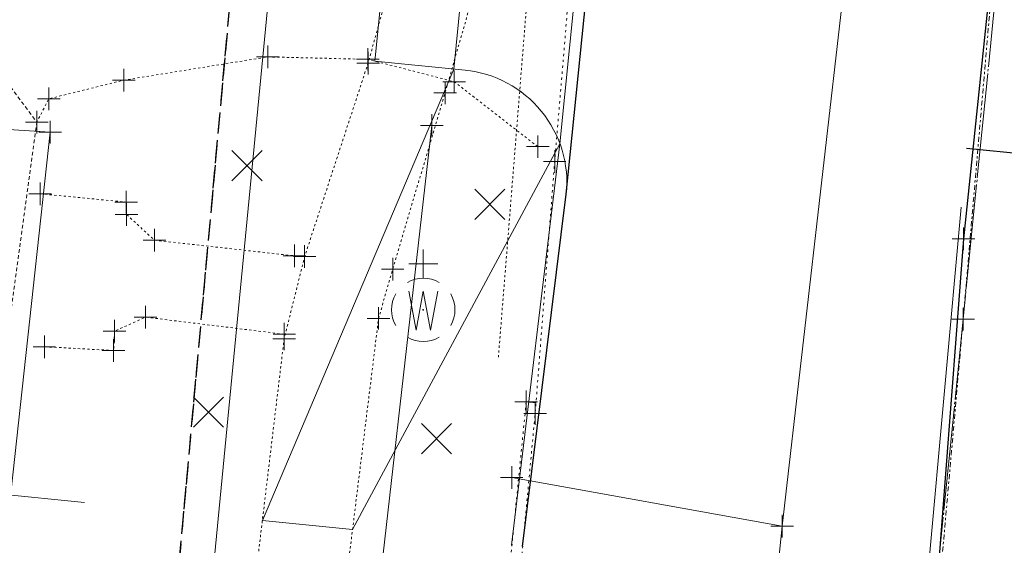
# Model space of a CAD drawing. Header units: feet. Extents: x 1620404 to 1693143, y 557267 to 607752.
# Tile 17 of 107: x 1620895 to 1620939, y 607243 to 607266. Entities that reach past the tile are written whole.
import ezdxf

# ---------------------------------------------------------------- set-up
doc = ezdxf.new("R2010")
doc.units = ezdxf.units.FT
doc.header["$MEASUREMENT"] = 0
for name, pattern in [('cl', [5, 0.09375, -0.09375, 4.625, -0.09375, 0.09375]), ('cl20', [100, 5, -5, 80, -5, 5]), ('constlimit', [0]), ('DGN Style 1', [0.16325, 0.000271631, -0.162979]), ('DGN Style 2', [0.271631, 0.162979, -0.108652]), ('DGN Style 4', [0.434882, 0.217305, -0.108652, 0.000271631, -0.108652]), ('DGN Style 5', [0.190142, 0.081489, -0.108652]), ('esmtshex', [4.75, 0.8, -0.325, -0.325, 0.8, -0.3, 0.8, -0.3, 0.8, -0.3]), ('gasex', [0]), ('waterex', [0])]:
    doc.linetypes.add(name, pattern=pattern)
for name, color, linetype, lineweight in [('BD_X_Building', 241, 'Continuous', 0), ('DR_X_Storm_Sewer', 151, 'DGN Style 5', 0), ('GE_X_Alignment', 7, 'cl', 0), ('PV_P_Curb', 120, 'Continuous', 13), ('PV_P_Drive', 230, 'Continuous', 13), ('PV_P_EOP', 7, 'Continuous', 30), ('PV_P_Walk', 241, 'Continuous', 13), ('PV_X_COP', 4, 'DGN Style 4', 0), ('PV_X_Curb', 120, 'DGN Style 1', 0), ('PV_X_Driveway', 7, 'DGN Style 5', 0), ('PV_X_Walk', 120, 'DGN Style 5', 0), ('RW_P_Const_Limits', 120, 'constlimit', 0), ('RW_X_CL_20', 6, 'cl20', 0), ('RW_X_Esmt_SH', 6, 'esmtshex', 30), ('SH_Text', 7, 'Continuous', 13), ('SV_X_Random_Point (Construction)', 7, 'Continuous', 0), ('UT_X_Gas', 40, 'gasex', 0), ('UT_X_Water', 133, 'waterex', 0), ('UT_X_Water_Cells', 133, 'Continuous', 0), ('UT_X_Water_Cells (Construction)', 133, 'Continuous', 0), ('XS_X_Ground_Line', 3, 'DGN Style 2', 13)]:
    doc.layers.add(name, color=color, linetype=linetype, lineweight=lineweight)
doc.layers.add('PM_X_Surveyed_Line', color=1, linetype='Continuous', lineweight=30, plot=False)
doc.layers.add('SV_X_Shot_Marker (Construction)', color=40, linetype='Continuous', lineweight=0, transparency=0.5)

# ---------------------------------------------------------------- blocks, each defined once
blk = doc.blocks.new('SVPT_536')
at = {"layer": 'SV_X_Shot_Marker (Construction)', "transparency": 33554495}
for p, q in [((0, 0.025), (0, -0.025)), ((-0.025, 0), (0.025, 0))]:
    blk.add_line(p, q, dxfattribs=at)
blk.add_point((0, 0), dxfattribs=at)
blk = doc.blocks.new('SVPT_537')
at = {"layer": 'SV_X_Shot_Marker (Construction)', "transparency": 33554495}
for p, q in [((0, 0.025), (0, -0.025)), ((-0.025, 0), (0.025, 0))]:
    blk.add_line(p, q, dxfattribs=at)
blk.add_point((0, 0), dxfattribs=at)
blk = doc.blocks.new('SVPT_538')
at = {"layer": 'SV_X_Shot_Marker (Construction)', "transparency": 33554495}
for p, q in [((0, 0.025), (0, -0.025)), ((-0.025, 0), (0.025, 0))]:
    blk.add_line(p, q, dxfattribs=at)
blk.add_point((0, 0), dxfattribs=at)
blk = doc.blocks.new('SVPT_539')
at = {"layer": 'SV_X_Shot_Marker (Construction)', "transparency": 33554495}
for p, q in [((0, 0.025), (0, -0.025)), ((-0.025, 0), (0.025, 0))]:
    blk.add_line(p, q, dxfattribs=at)
blk.add_point((0, 0), dxfattribs=at)
blk = doc.blocks.new('SVPT_540')
at = {"layer": 'SV_X_Shot_Marker (Construction)', "transparency": 33554495}
for p, q in [((0, 0.025), (0, -0.025)), ((-0.025, 0), (0.025, 0))]:
    blk.add_line(p, q, dxfattribs=at)
blk.add_point((0, 0), dxfattribs=at)
blk = doc.blocks.new('SVPT_541')
at = {"layer": 'SV_X_Shot_Marker (Construction)', "transparency": 33554495}
for p, q in [((0, 0.025), (0, -0.025)), ((-0.025, 0), (0.025, 0))]:
    blk.add_line(p, q, dxfattribs=at)
blk.add_point((0, 0), dxfattribs=at)
blk = doc.blocks.new('SVPT_542')
at = {"layer": 'SV_X_Shot_Marker (Construction)', "transparency": 33554495}
for p, q in [((0, 0.025), (0, -0.025)), ((-0.025, 0), (0.025, 0))]:
    blk.add_line(p, q, dxfattribs=at)
blk.add_point((0, 0), dxfattribs=at)
blk = doc.blocks.new('SVPT_543')
at = {"layer": 'SV_X_Shot_Marker (Construction)', "transparency": 33554495}
for p, q in [((0, 0.025), (0, -0.025)), ((-0.025, 0), (0.025, 0))]:
    blk.add_line(p, q, dxfattribs=at)
blk.add_point((0, 0), dxfattribs=at)
blk = doc.blocks.new('SVPT_544')
at = {"layer": 'SV_X_Shot_Marker (Construction)', "transparency": 33554495}
for p, q in [((0, 0.025), (0, -0.025)), ((-0.025, 0), (0.025, 0))]:
    blk.add_line(p, q, dxfattribs=at)
blk.add_point((0, 0), dxfattribs=at)
blk = doc.blocks.new('SVPT_596')
at = {"layer": 'SV_X_Shot_Marker (Construction)', "transparency": 33554495}
for p, q in [((0, 0.025), (0, -0.025)), ((-0.025, 0), (0.025, 0))]:
    blk.add_line(p, q, dxfattribs=at)
blk.add_point((0, 0), dxfattribs=at)
blk = doc.blocks.new('SVPT_603')
at = {"layer": 'SV_X_Shot_Marker (Construction)', "transparency": 33554495}
for p, q in [((0, 0.025), (0, -0.025)), ((-0.025, 0), (0.025, 0))]:
    blk.add_line(p, q, dxfattribs=at)
blk.add_point((0, 0), dxfattribs=at)
blk = doc.blocks.new('X_107')
at = {"layer": 'SV_X_Random_Point (Construction)', "color": 7, "linetype": 'Continuous', "lineweight": 0, "transparency": 33554559}
for p, q in [((-0.0333, -0.0334), (0.0333, 0.0334)), ((-0.0333, 0.0334), (0.0333, -0.0334))]:
    blk.add_line(p, q, dxfattribs=at)
blk = doc.blocks.new('X_108')
at = {"layer": 'SV_X_Random_Point (Construction)', "color": 7, "linetype": 'Continuous', "lineweight": 0, "transparency": 33554559}
for p, q in [((-0.0333, -0.0334), (0.0333, 0.0334)), ((-0.0333, 0.0334), (0.0333, -0.0334))]:
    blk.add_line(p, q, dxfattribs=at)
blk = doc.blocks.new('SVPT_622')
at = {"layer": 'SV_X_Shot_Marker (Construction)', "transparency": 33554495}
for p, q in [((0, 0.025), (0, -0.025)), ((-0.025, 0), (0.025, 0))]:
    blk.add_line(p, q, dxfattribs=at)
blk.add_point((0, 0), dxfattribs=at)
blk = doc.blocks.new('SVPT_624')
at = {"layer": 'SV_X_Shot_Marker (Construction)', "transparency": 33554495}
for p, q in [((0, 0.025), (0, -0.025)), ((-0.025, 0), (0.025, 0))]:
    blk.add_line(p, q, dxfattribs=at)
blk.add_point((0, 0), dxfattribs=at)
blk = doc.blocks.new('SVPT_625')
at = {"layer": 'SV_X_Shot_Marker (Construction)', "transparency": 33554495}
for p, q in [((0, 0.025), (0, -0.025)), ((-0.025, 0), (0.025, 0))]:
    blk.add_line(p, q, dxfattribs=at)
blk.add_point((0, 0), dxfattribs=at)
blk = doc.blocks.new('SVPT_626')
at = {"layer": 'SV_X_Shot_Marker (Construction)', "transparency": 33554495}
for p, q in [((0, 0.025), (0, -0.025)), ((-0.025, 0), (0.025, 0))]:
    blk.add_line(p, q, dxfattribs=at)
blk.add_point((0, 0), dxfattribs=at)
blk = doc.blocks.new('SVPT_627')
at = {"layer": 'SV_X_Shot_Marker (Construction)', "transparency": 33554495}
for p, q in [((0, 0.025), (0, -0.025)), ((-0.025, 0), (0.025, 0))]:
    blk.add_line(p, q, dxfattribs=at)
blk.add_point((0, 0), dxfattribs=at)
blk = doc.blocks.new('SVPT_628')
at = {"layer": 'SV_X_Shot_Marker (Construction)', "transparency": 33554495}
for p, q in [((0, 0.025), (0, -0.025)), ((-0.025, 0), (0.025, 0))]:
    blk.add_line(p, q, dxfattribs=at)
blk.add_point((0, 0), dxfattribs=at)
blk = doc.blocks.new('SVPT_629')
at = {"layer": 'SV_X_Shot_Marker (Construction)', "transparency": 33554495}
for p, q in [((0, 0.025), (0, -0.025)), ((-0.025, 0), (0.025, 0))]:
    blk.add_line(p, q, dxfattribs=at)
blk.add_point((0, 0), dxfattribs=at)
blk = doc.blocks.new('SVPT_630')
at = {"layer": 'SV_X_Shot_Marker (Construction)', "transparency": 33554495}
for p, q in [((0, 0.025), (0, -0.025)), ((-0.025, 0), (0.025, 0))]:
    blk.add_line(p, q, dxfattribs=at)
blk.add_point((0, 0), dxfattribs=at)
blk = doc.blocks.new('SVPT_631')
at = {"layer": 'SV_X_Shot_Marker (Construction)', "transparency": 33554495}
for p, q in [((0, 0.025), (0, -0.025)), ((-0.025, 0), (0.025, 0))]:
    blk.add_line(p, q, dxfattribs=at)
blk.add_point((0, 0), dxfattribs=at)
blk = doc.blocks.new('SVPT_632')
at = {"layer": 'SV_X_Shot_Marker (Construction)', "transparency": 33554495}
for p, q in [((0, 0.025), (0, -0.025)), ((-0.025, 0), (0.025, 0))]:
    blk.add_line(p, q, dxfattribs=at)
blk.add_point((0, 0), dxfattribs=at)
blk = doc.blocks.new('SVPT_633')
at = {"layer": 'SV_X_Shot_Marker (Construction)', "transparency": 33554495}
for p, q in [((0, 0.025), (0, -0.025)), ((-0.025, 0), (0.025, 0))]:
    blk.add_line(p, q, dxfattribs=at)
blk.add_point((0, 0), dxfattribs=at)
blk = doc.blocks.new('SVPT_634')
at = {"layer": 'SV_X_Shot_Marker (Construction)', "transparency": 33554495}
for p, q in [((0, 0.025), (0, -0.025)), ((-0.025, 0), (0.025, 0))]:
    blk.add_line(p, q, dxfattribs=at)
blk.add_point((0, 0), dxfattribs=at)
blk = doc.blocks.new('SVPT_635')
at = {"layer": 'SV_X_Shot_Marker (Construction)', "transparency": 33554495}
for p, q in [((0, 0.025), (0, -0.025)), ((-0.025, 0), (0.025, 0))]:
    blk.add_line(p, q, dxfattribs=at)
blk.add_point((0, 0), dxfattribs=at)
blk = doc.blocks.new('SVPT_636')
at = {"layer": 'SV_X_Shot_Marker (Construction)', "transparency": 33554495}
for p, q in [((0, 0.025), (0, -0.025)), ((-0.025, 0), (0.025, 0))]:
    blk.add_line(p, q, dxfattribs=at)
blk.add_point((0, 0), dxfattribs=at)
blk = doc.blocks.new('SVPT_637')
at = {"layer": 'SV_X_Shot_Marker (Construction)', "transparency": 33554495}
for p, q in [((0, 0.025), (0, -0.025)), ((-0.025, 0), (0.025, 0))]:
    blk.add_line(p, q, dxfattribs=at)
blk.add_point((0, 0), dxfattribs=at)
blk = doc.blocks.new('SVPT_638')
at = {"layer": 'SV_X_Shot_Marker (Construction)', "transparency": 33554495}
for p, q in [((0, 0.025), (0, -0.025)), ((-0.025, 0), (0.025, 0))]:
    blk.add_line(p, q, dxfattribs=at)
blk.add_point((0, 0), dxfattribs=at)
blk = doc.blocks.new('SVPT_639')
at = {"layer": 'SV_X_Shot_Marker (Construction)', "transparency": 33554495}
for p, q in [((0, 0.025), (0, -0.025)), ((-0.025, 0), (0.025, 0))]:
    blk.add_line(p, q, dxfattribs=at)
blk.add_point((0, 0), dxfattribs=at)
blk = doc.blocks.new('SVPT_640')
at = {"layer": 'SV_X_Shot_Marker (Construction)', "transparency": 33554495}
for p, q in [((0, 0.025), (0, -0.025)), ((-0.025, 0), (0.025, 0))]:
    blk.add_line(p, q, dxfattribs=at)
blk.add_point((0, 0), dxfattribs=at)
blk = doc.blocks.new('X_116')
at = {"layer": 'SV_X_Random_Point (Construction)', "color": 7, "linetype": 'Continuous', "lineweight": 0, "transparency": 33554559}
for p, q in [((-0.0333, -0.0334), (0.0333, 0.0334)), ((-0.0333, 0.0334), (0.0333, -0.0334))]:
    blk.add_line(p, q, dxfattribs=at)
blk = doc.blocks.new('X_117')
at = {"layer": 'SV_X_Random_Point (Construction)', "color": 7, "linetype": 'Continuous', "lineweight": 0, "transparency": 33554559}
for p, q in [((-0.0333, -0.0334), (0.0333, 0.0334)), ((-0.0333, 0.0334), (0.0333, -0.0334))]:
    blk.add_line(p, q, dxfattribs=at)
blk = doc.blocks.new('SVPT_1078')
at = {"layer": 'SV_X_Shot_Marker (Construction)', "transparency": 33554495}
for p, q in [((0, 0.025), (0, -0.025)), ((-0.025, 0), (0.025, 0))]:
    blk.add_line(p, q, dxfattribs=at)
blk.add_point((0, 0), dxfattribs=at)
blk = doc.blocks.new('SVPT_1079')
at = {"layer": 'SV_X_Shot_Marker (Construction)', "transparency": 33554495}
for p, q in [((0, 0.025), (0, -0.025)), ((-0.025, 0), (0.025, 0))]:
    blk.add_line(p, q, dxfattribs=at)
blk.add_point((0, 0), dxfattribs=at)
blk = doc.blocks.new('SVPT_1080')
at = {"layer": 'SV_X_Shot_Marker (Construction)', "transparency": 33554495}
for p, q in [((0, 0.025), (0, -0.025)), ((-0.025, 0), (0.025, 0))]:
    blk.add_line(p, q, dxfattribs=at)
blk.add_point((0, 0), dxfattribs=at)
blk = doc.blocks.new('SVPT_1119')
at = {"layer": 'SV_X_Shot_Marker (Construction)', "transparency": 33554495}
for p, q in [((0, 0.025), (0, -0.025)), ((-0.025, 0), (0.025, 0))]:
    blk.add_line(p, q, dxfattribs=at)
blk.add_point((0, 0), dxfattribs=at)
blk = doc.blocks.new('WGV')
at = {"layer": 'UT_X_Water_Cells', "color": 133, "linetype": 'Continuous', "lineweight": 0}
for p, q in [((0, 0.07), (0, 0.1336)), ((0.0318, 0.1018), (-0.0318, 0.1018))]:
    blk.add_line(p, q, dxfattribs=at)
at = {"layer": 'UT_X_Water_Cells', "color": 133, "linetype": 'Continuous', "lineweight": 0, "flags": 128}
blk.add_lwpolyline([(-0.0318, 0.041), (-0.0159, -0.0452), (0, 0.041), (0.016, -0.0452), (0.0318, 0.041)], dxfattribs=at)
at = {"layer": 'UT_X_Water_Cells', "color": 133, "linetype": 'Continuous', "lineweight": 0}
for start, end in [(60.0184, 120.0157), (330.0184, 29.9816), (239.9843, 299.9816)]:
    blk.add_arc((0, 0.0001), 0.07, start, end, dxfattribs=at)
at = {"layer": 'UT_X_Water_Cells', "color": 133, "linetype": 'Continuous', "lineweight": 0, "extrusion": (0, 0, -1)}
blk.add_arc((0, 0.0001), 0.07, 330.0184, 29.9816, dxfattribs=at)
at = {"layer": 'UT_X_Water_Cells (Construction)', "color": 133, "linetype": 'Continuous', "lineweight": 30}
blk.add_point((0, 0), dxfattribs=at)

msp = doc.modelspace()

# ---------------------------------------------------------------- linework, layer by layer
at = {"layer": 'BD_X_Building'}
msp.add_line((1620885.222, 607261.785), (1620896.492, 607261.089), dxfattribs=at)
at = {"layer": 'BD_X_Building', "flags": 128}
msp.add_lwpolyline([(1620896.492, 607261.089), (1620893.84, 607236.891)], dxfattribs=at)
at = {"layer": 'DR_X_Storm_Sewer'}
msp.add_line((1620918.16, 607274.325), (1620916.301, 607251.117), dxfattribs=at)
at = {"layer": 'GE_X_Alignment'}
msp.add_line((1620919.758, 607082.46), (1620969.644, 607579.965), dxfattribs=at)
at = {"layer": 'PM_X_Surveyed_Line', "flags": 128}
msp.add_lwpolyline([(1620942.768, 607326.679), (1620941.373, 607302.519), (1620939.091, 607277.842), (1620936.862, 607256.373), (1620935.114, 607233.698), (1620932.866, 607209.298), (1620930.18, 607184.088), (1620927.721, 607159.212), (1620925.368, 607134.675), (1620923.049, 607111.492), (1620919.95, 607082.635)], dxfattribs=at)
at = {"layer": 'PV_P_Curb'}
for p, q in [((1620919.025, 607260.571), (1620922.82, 607298.422)), ((1620916.878, 607242.839), (1620919.025, 607260.571))]:
    msp.add_line(p, q, dxfattribs=at)
at = {"layer": 'PV_P_Drive'}
for q in [(1620912.635, 607282.136), (1620914.829, 607263.826)]:
    msp.add_line((1620910.839, 607264.226), q, dxfattribs=at)
at = {"layer": 'PV_P_Drive', "extrusion": (0, 0, -1)}
msp.add_arc((-1620914.33, 607258.851), 5, 95.726, 185.726, dxfattribs=at)
at = {"layer": 'PV_P_EOP'}
for p, q in [((1620919.305, 607258.352), (1620923.347, 607298.66)), ((1620967.94, 607257.264), (1620936.997, 607260.366)), ((1620917.374, 607242.777), (1620919.305, 607258.352)), ((1620917.966, 607249.13), (1620917.532, 607249.167))]:
    msp.add_line(p, q, dxfattribs=at)
at = {"layer": 'PV_P_Walk'}
for p, q in [((1620914.331, 607263.876), (1620917.557, 607296.049)), ((1620905.873, 607243.931), (1620914.331, 607263.876)), ((1620909.857, 607243.531), (1620919.025, 607260.571)), ((1620905.873, 607243.931), (1620909.857, 607243.531))]:
    msp.add_line(p, q, dxfattribs=at)
at = {"layer": 'PV_X_COP', "flags": 128}
msp.add_lwpolyline([(1620919.758, 607082.46), (1620922.141, 607104.863), (1620924.877, 607129.368), (1620927.308, 607153.786), (1620930.318, 607183.419), (1620932.675, 607206.616), (1620934.923, 607231.063), (1620936.845, 607252.829), (1620939.337, 607281.641), (1620941.646, 607305.177), (1620943.257, 607325.607)], dxfattribs=at)
at = {"layer": 'PV_X_Curb', "flags": 128}
for points in [[(1620924.949, 607316.826), (1620922.933, 607296.502), (1620921.491, 607284.929), (1620919.676, 607270.353), (1620918.791, 607259.796), (1620917.929, 607248.651), (1620915.968, 607227.88), (1620914.799, 607217.826), (1620912.391, 607194.541), (1620911.073, 607181.984), (1620910.062, 607171.689), (1620908.569, 607155.228), (1620907.147, 607140.163), (1620902.572, 607099.004), (1620900.793, 607078.524)], [(1620917.532, 607249.167), (1620915.396, 607227.688), (1620914.427, 607217.741)]]:
    msp.add_lwpolyline(points, dxfattribs=at)
at = {"layer": 'PV_X_Driveway', "flags": 128}
msp.add_lwpolyline([(1620918.043, 607260.447), (1620914.354, 607263.315), (1620910.532, 607264.306), (1620906.109, 607264.413), (1620899.746, 607263.384), (1620896.434, 607262.561), (1620895.902, 607261.523)], dxfattribs=at)
at = {"layer": 'PV_X_Walk', "flags": 128}
for points in [[(1620918.982, 607314.675), (1620917.211, 607296.867), (1620915.525, 607284.373), (1620915.065, 607282.215), (1620913.285, 607274.02), (1620910.543, 607264.132), (1620907.741, 607255.59), (1620906.833, 607251.95), (1620903.839, 607226.94), (1620902.312, 607212.666), (1620901.126, 607202.643), (1620900.268, 607192.913), (1620898.299, 607175.109), (1620897.227, 607174.648), (1620889.948, 607175.38)], [(1620921.507, 607296.508), (1620919.324, 607284.194), (1620918.888, 607282.092), (1620916.884, 607273.083), (1620913.947, 607262.823), (1620911.631, 607255.032), (1620911.008, 607252.861), (1620907.809, 607226.92), (1620905.945, 607212.077), (1620905.143, 607201.827), (1620904.26, 607192.899), (1620902.383, 607175.017), (1620909.589, 607173.641)], [(1620896.055, 607258.363), (1620899.857, 607257.999), (1620899.87, 607257.452), (1620901.102, 607256.313), (1620907.291, 607255.623)], [(1620906.843, 607252.158), (1620900.713, 607252.913), (1620899.342, 607252.294), (1620899.297, 607251.438), (1620896.237, 607251.607)]]:
    msp.add_lwpolyline(points, dxfattribs=at)
at = {"layer": 'RW_P_Const_Limits'}
msp.add_line((1620897.914, 607181.842), (1620906.735, 607273.197), dxfattribs=at)
at = {"layer": 'RW_X_CL_20', "ltscale": 40, "flags": 128}
msp.add_lwpolyline([(1620918.689, 607058.596), (1620977.744, 607709.423)], dxfattribs=at)
at = {"layer": 'RW_X_Esmt_SH'}
for p in [(1620886.633, 607070.492), (1620894.049, 607152.226)]:
    msp.add_line(p, (1620905.066, 607273.637), dxfattribs=at)
at = {"layer": 'SH_Text', "color": 7, "linetype": 'Continuous', "lineweight": 0}
msp.add_line((1620898.018, 607244.718), (1620882.029, 607246.322), dxfattribs=at)
at = {"layer": 'UT_X_Gas', "flags": 128}
msp.add_lwpolyline([(1620913.361, 607261.388), (1620910.308, 607234.54), (1620909.14, 607216.439)], dxfattribs=at)
at = {"layer": 'UT_X_Water', "flags": 128}
for points in [[(1620890.217, 607296.403), (1620906.553, 607285.459), (1620909.963, 607283.11), (1620931.537, 607267.195), (1620928.848, 607243.672), (1620924.412, 607200.486), (1620922.085, 607169.219), (1620919.875, 607148.34), (1620915.828, 607114.011), (1620910.736, 607065.707)], [(1620928.848, 607243.672), (1620916.891, 607245.833)]]:
    msp.add_lwpolyline(points, dxfattribs=at)
at = {"layer": 'XS_X_Ground_Line', "flags": 128}
msp.add_lwpolyline([(1620746.689, 607297.379), (1620748.095, 607291.785), (1620779.569, 607288.79), (1620808.741, 607301.635), (1620814.86, 607301.894), (1620812.283, 607290.973), (1620815.494, 607284.813), (1620812.734, 607269.032), (1620817.164, 607272.316), (1620822.663, 607273.472), (1620823.777, 607275.409), (1620833.831, 607276.857), (1620842.089, 607280.051), (1620850.734, 607285.069), (1620880.059, 607282.731), (1620881.962, 607280.443), (1620895.902, 607261.523), (1620889.382, 607213.696), (1620888.082, 607205.216), (1620883.753, 607159.401), (1620887.996, 607141.373), (1620888.315, 607125.213), (1620884.571, 607106.645), (1620890.511, 607106.463), (1620889.465, 607094.585), (1620889.25, 607093.707), (1620888.672, 607092.772), (1620887.978, 607092.076), (1620887.071, 607092.006), (1620886.16, 607091.971), (1620885.568, 607088.082), (1620886.654, 607087.902), (1620887.651, 607087.221), (1620888.442, 607085.707), (1620888.506, 607084.888), (1620886.778, 607070.576), (1620890.524, 607069.916), (1620895.233, 607075.171), (1620900.283, 607078.624), (1620900.793, 607078.524), (1620919.758, 607082.46), (1620942.421, 607075.264), (1620945.919, 607074.816), (1620945.726, 607070.668), (1620957.413, 607069.613), (1620957.499, 607070.146), (1620957.496, 607071.987), (1620957.906, 607076.408), (1620958.376, 607081.776), (1620959.258, 607088.255), (1620959.666, 607091.269), (1620962.505, 607101.55), (1620963.872, 607107.921), (1620965.588, 607113.691), (1620965.547, 607113.815), (1620964.075, 607114.367), (1620964.051, 607115.384), (1620972.6, 607145.578), (1620973.005, 607146.593), (1620973.54, 607148.302), (1620973.567, 607148.753), (1620974.702, 607164.594), (1620976.192, 607165.798), (1620973.782, 607173.685), (1620974.035, 607176.388), (1620980.349, 607196.013), (1620984.729, 607210.858), (1620984.874, 607218.044), (1620986.574, 607226.322), (1620992.94, 607228.959), (1621010.774, 607227.179), (1621013.458, 607226.052), (1621020.637, 607226.073), (1621020.734, 607226.201), (1621032.239, 607297.081), (1621054.112, 607306.746), (1621054.931, 607316.441), (1621057.013, 607344.711), (1621054.387, 607377.319), (1621050.594, 607393.13), (1621052.339, 607410.523), (1621046.191, 607417.464), (1621042.617, 607421.609), (1621037.835, 607424.331), (1621033.292, 607433.17), (1620979.512, 607425.149), (1620983.192, 607452.594), (1620985.231, 607472.251), (1620986.351, 607484.731), (1620986.748, 607489.362), (1620988.881, 607514.27), (1620990.903, 607531.605), (1620991.127, 607533.857), (1620993.597, 607558.734), (1620994.28, 607565.511), (1620996.788, 607590.385), (1620998.437, 607605.104), (1621000.336, 607626.565), (1621002.111, 607645.831), (1621002.892, 607654.576), (1620999.135, 607655.949), (1620995.811, 607656.471), (1620995.386, 607656.598), (1620977.877, 607662.074), (1620971.699, 607662.307), (1620960.511, 607670.555), (1620960.109, 607670.677), (1620938.469, 607671.362), (1620937.805, 607643.561), (1620937.135, 607610.92), (1620935.315, 607584.427), (1620928.858, 607551.193), (1620925.198, 607530.235), (1620918.419, 607505.271), (1620916.534, 607497.176), (1620919.823, 607452.032), (1620882.973, 607448.406), (1620871.8, 607449.095), (1620881.045, 607424.843), (1620891.589, 607408.347), (1620892.984, 607397.589), (1620883.102, 607388.071), (1620867.478, 607374.653), (1620865.854, 607373.61), (1620863.634, 607372.487), (1620861.853, 607372.163), (1620859.624, 607372.405), (1620854.922, 607372.936), (1620854.264, 607368.249), (1620850.861, 607368.325), (1620850.305, 607366.436), (1620849.817, 607366.113), (1620847.776, 607364.944), (1620844.436, 607364.027), (1620838.698, 607363.398), (1620830.833, 607363.592), (1620824.924, 607352.991), (1620817.773, 607341.051), (1620800.298, 607333.725), (1620787.71, 607330.391), (1620776.274, 607328.723), (1620765.797, 607328.274), (1620766.505, 607314.621), (1620746.689, 607297.379)], dxfattribs=at)

# ---------------------------------------------------------------- block references
at = {"layer": 'SV_X_Random_Point (Construction)', "color": 7, "linetype": 'Continuous', "lineweight": 0, "transparency": 33554559, "xscale": 20, "yscale": 20, "zscale": 20}
for name, p in [('X_108', (1620905.196, 607259.605)), ('X_117', (1620915.921, 607257.897)), ('X_107', (1620903.489, 607248.717)), ('X_116', (1620913.564, 607247.548))]:
    msp.add_blockref(name, p, dxfattribs=at)
at = {"layer": 'SV_X_Shot_Marker (Construction)', "transparency": 33554495, "xscale": 20, "yscale": 20, "zscale": 20}
for name, p in [('SVPT_637', (1620906.109, 607264.413)), ('SVPT_636', (1620910.532, 607264.306)), ('SVPT_538', (1620910.543, 607264.132)), ('SVPT_638', (1620899.746, 607263.384)), ('SVPT_635', (1620914.354, 607263.315)), ('SVPT_639', (1620896.434, 607262.561)), ('SVPT_537', (1620913.947, 607262.823)), ('SVPT_640', (1620895.902, 607261.523)), ('SVPT_622', (1620896.492, 607261.089)), ('SVPT_1119', (1620913.361, 607261.388)), ('SVPT_634', (1620918.043, 607260.447)), ('SVPT_536', (1620918.791, 607259.796)), ('SVPT_629', (1620896.055, 607258.363)), ('SVPT_630', (1620899.857, 607257.999)), ('SVPT_631', (1620899.87, 607257.452)), ('SVPT_632', (1620901.102, 607256.313)), ('SVPT_603', (1620936.862, 607256.373)), ('SVPT_633', (1620907.291, 607255.623)), ('SVPT_539', (1620907.741, 607255.59)), ('SVPT_540', (1620911.631, 607255.032)), ('SVPT_625', (1620900.713, 607252.913)), ('SVPT_541', (1620911.008, 607252.861)), ('SVPT_596', (1620936.845, 607252.829)), ('SVPT_626', (1620899.342, 607252.294)), ('SVPT_542', (1620906.833, 607251.95)), ('SVPT_624', (1620906.843, 607252.158)), ('SVPT_628', (1620896.237, 607251.607)), ('SVPT_627', (1620899.297, 607251.438)), ('SVPT_543', (1620917.532, 607249.167)), ('SVPT_544', (1620917.929, 607248.651)), ('SVPT_1080', (1620916.891, 607245.833)), ('SVPT_1078', (1620928.848, 607243.672)), ('SVPT_1079', (1620928.848, 607243.672))]:
    msp.add_blockref(name, p, dxfattribs=at)
at = {"layer": 'UT_X_Water_Cells', "color": 133, "linetype": 'Continuous', "lineweight": 0, "xscale": 20, "yscale": 20, "zscale": 20}
msp.add_blockref('WGV', (1620912.984, 607253.237), dxfattribs=at)

doc.saveas('drawing.dxf')
